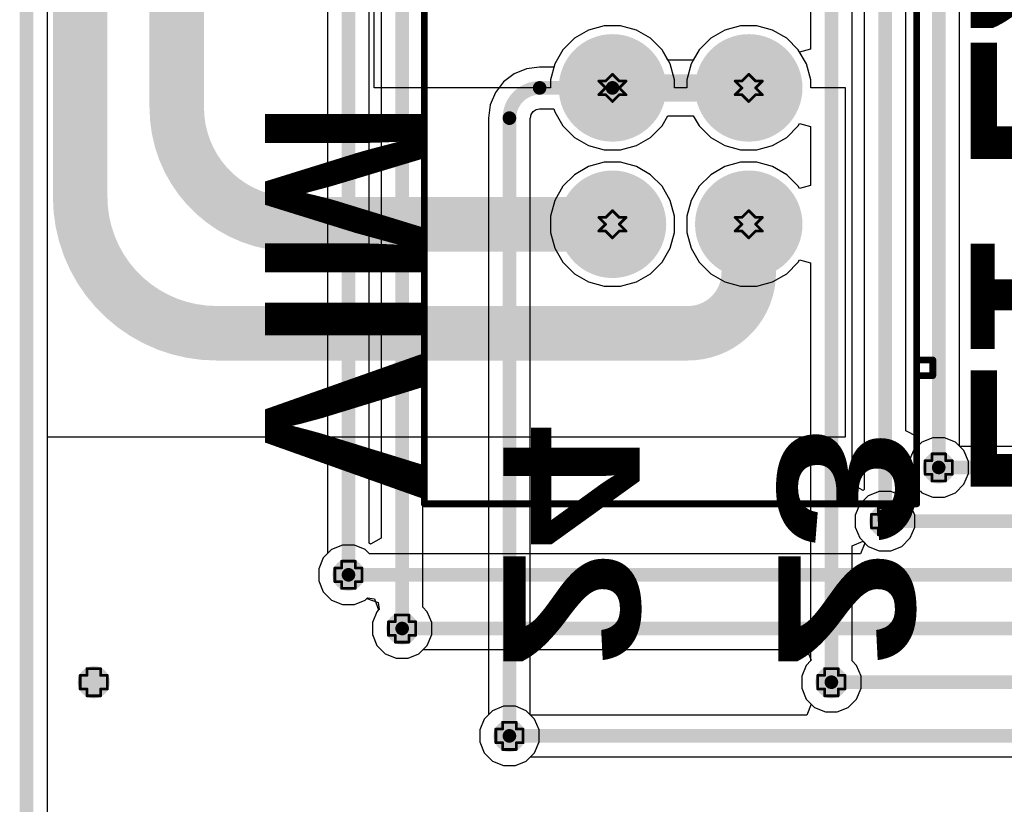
# Model space of a CAD drawing. Header units: inches. Extents: x -0.1 to 10.2, y 0 to 6.5.
# Tile 20 of 95: x -0.005 to 0.717, y 1.19 to 1.765. Entities that reach past the tile are written whole.
import ezdxf

# ---------------------------------------------------------------- set-up
doc = ezdxf.new("R2010")
doc.units = ezdxf.units.IN
doc.header["$MEASUREMENT"] = 0
for name, color, linetype in [('Board Outline', 216, 'Continuous'), ('Bottom Layer', 5, 'Continuous'), ('Bottom Overlay', 54, 'Continuous'), ('Bottom Solder', 6, 'Continuous'), ('Drill Drawing', 1, 'Continuous'), ('Multi-Layer', 9, 'Continuous'), ('Pad Holes', 156, 'Continuous'), ('Top Layer', 1, 'Continuous'), ('Top Solder', 216, 'Continuous'), ('Via Holes', 16, 'Continuous')]:
    doc.layers.add(name, color=color, linetype=linetype)
doc.styles.add('Arial Black_Bold', font='txt', dxfattribs={"height": 0.2})
doc.styles.add('Arial_Bold', font='txt', dxfattribs={"height": 0.2})

# ---------------------------------------------------------------- blocks, each defined once
blk = doc.blocks.new('X9555WV_2_12_6TV01_B_57')
at = {"layer": 'Bottom Layer'}
h = blk.add_hatch(color=5, dxfattribs=at)
edge = h.paths.add_edge_path()
edge.add_arc((0.45, 0.05), 0.03543, 0, 360)
h = blk.add_hatch(color=5, dxfattribs=at)
edge = h.paths.add_edge_path()
edge.add_arc((0.55, 0.05), 0.03543, 0, 360)
h = blk.add_hatch(color=5, dxfattribs=at)
edge = h.paths.add_edge_path()
edge.add_arc((0.45, -0.05), 0.03543, 0, 360)
h = blk.add_hatch(color=5, dxfattribs=at)
edge = h.paths.add_edge_path()
edge.add_arc((0.55, -0.05), 0.03543, 0, 360)
at = {"layer": 'Bottom Solder'}
h = blk.add_hatch(color=6, dxfattribs=at)
edge = h.paths.add_edge_path()
edge.add_arc((0.45, 0.05), 0.03943, 0, 360)
h = blk.add_hatch(color=6, dxfattribs=at)
edge = h.paths.add_edge_path()
edge.add_arc((0.55, 0.05), 0.03943, 0, 360)
h = blk.add_hatch(color=6, dxfattribs=at)
edge = h.paths.add_edge_path()
edge.add_arc((0.45, -0.05), 0.03943, 0, 360)
h = blk.add_hatch(color=6, dxfattribs=at)
edge = h.paths.add_edge_path()
edge.add_arc((0.55, -0.05), 0.03943, 0, 360)
at = {"layer": 'Multi-Layer'}
h = blk.add_hatch(color=9, dxfattribs=at)
edge = h.paths.add_edge_path()
edge.add_arc((0.45, 0.05), 0.03543, 0, 360)
h = blk.add_hatch(color=9, dxfattribs=at)
edge = h.paths.add_edge_path()
edge.add_arc((0.55, 0.05), 0.03543, 0, 360)
h = blk.add_hatch(color=9, dxfattribs=at)
edge = h.paths.add_edge_path()
edge.add_arc((0.45, -0.05), 0.03543, 0, 360)
h = blk.add_hatch(color=9, dxfattribs=at)
edge = h.paths.add_edge_path()
edge.add_arc((0.55, -0.05), 0.03543, 0, 360)
at = {"layer": 'Pad Holes'}
h = blk.add_hatch(color=7, dxfattribs=at)
edge = h.paths.add_edge_path()
edge.add_arc((0.45, 0.05), 0.02165, 0, 360)
h = blk.add_hatch(color=7, dxfattribs=at)
edge = h.paths.add_edge_path()
edge.add_arc((0.55, 0.05), 0.02165, 0, 360)
h = blk.add_hatch(color=7, dxfattribs=at)
edge = h.paths.add_edge_path()
edge.add_arc((0.45, -0.05), 0.02165, 0, 360)
h = blk.add_hatch(color=7, dxfattribs=at)
edge = h.paths.add_edge_path()
edge.add_arc((0.55, -0.05), 0.02165, 0, 360)
at = {"layer": 'Top Layer'}
h = blk.add_hatch(color=1, dxfattribs=at)
edge = h.paths.add_edge_path()
edge.add_arc((0.45, 0.05), 0.03543, 0, 360)
h = blk.add_hatch(color=1, dxfattribs=at)
edge = h.paths.add_edge_path()
edge.add_arc((0.55, 0.05), 0.03543, 0, 360)
h = blk.add_hatch(color=1, dxfattribs=at)
edge = h.paths.add_edge_path()
edge.add_arc((0.45, -0.05), 0.03543, 0, 360)
h = blk.add_hatch(color=1, dxfattribs=at)
edge = h.paths.add_edge_path()
edge.add_arc((0.55, -0.05), 0.03543, 0, 360)
at = {"layer": 'Top Solder'}
h = blk.add_hatch(color=216, dxfattribs=at)
edge = h.paths.add_edge_path()
edge.add_arc((0.45, 0.05), 0.03943, 0, 360)
h = blk.add_hatch(color=216, dxfattribs=at)
edge = h.paths.add_edge_path()
edge.add_arc((0.55, 0.05), 0.03943, 0, 360)
h = blk.add_hatch(color=216, dxfattribs=at)
edge = h.paths.add_edge_path()
edge.add_arc((0.45, -0.05), 0.03943, 0, 360)
h = blk.add_hatch(color=216, dxfattribs=at)
edge = h.paths.add_edge_path()
edge.add_arc((0.55, -0.05), 0.03943, 0, 360)
at = {"layer": 'Bottom Overlay', "const_width": 0.005}
for points in [[(0.6496, 0.17323), (0.6496, 0.18504)], [(0.66097, 0.18504), (0.6496, 0.18504)], [(0.66097, 0.17323), (0.66097, 0.18504)], [(0.755, 0.17323), (-0.755, 0.17323)], [(0.755, -0.188), (0.755, 0.17323)], [(0.755, -0.188), (-0.755, -0.188)]]:
    blk.add_lwpolyline(points, dxfattribs=at)
at = {"layer": 'Bottom Overlay', "const_width": 0.0025}
for points in [[(0.64835, 0.18504, 1), (0.65085, 0.18504, 1)], [(0.64835, 0.18504, 1), (0.65085, 0.18504, 1)], [(0.65972, 0.18504, 1), (0.66221, 0.18504, 1)], [(0.65972, 0.18504, 1), (0.66221, 0.18504, 1)], [(0.64835, 0.17323, 1), (0.65085, 0.17323, 1)], [(0.65972, 0.17323, 1), (0.66221, 0.17323, 1)], [(0.75375, 0.17323, 1), (0.75625, 0.17323, 1)], [(0.75375, 0.17323, 1), (0.75625, 0.17323, 1)], [(0.75375, -0.188, 1), (0.75625, -0.188, 1)], [(0.75375, -0.188, 1), (0.75625, -0.188, 1)]]:
    blk.add_lwpolyline(points, format="xyb", close=True, dxfattribs=at)

msp = doc.modelspace()

# ---------------------------------------------------------------- hatches: boundary and pattern name
at = {"layer": 'Bottom Layer'}
h = msp.add_hatch(color=5, dxfattribs=at)
edge = h.paths.add_edge_path()
edge.add_arc((0.66929, 1.43701), 0.01181, 0, 360)
h = msp.add_hatch(color=5, dxfattribs=at)
edge = h.paths.add_edge_path()
edge.add_arc((0.62992, 1.39764), 0.01181, 0, 360)
h = msp.add_hatch(color=5, dxfattribs=at)
edge = h.paths.add_edge_path()
edge.add_arc((0.23622, 1.35827), 0.01181, 0, 360)
h = msp.add_hatch(color=5, dxfattribs=at)
edge = h.paths.add_edge_path()
edge.add_arc((0.27559, 1.3189), 0.01181, 0, 360)
h = msp.add_hatch(color=5, dxfattribs=at)
edge = h.paths.add_edge_path()
edge.add_arc((0.04937, 1.27953), 0.01181, 0, 360)
h = msp.add_hatch(color=5, dxfattribs=at)
edge = h.paths.add_edge_path()
edge.add_arc((0.59055, 1.27953), 0.01181, 0, 360)
h = msp.add_hatch(color=5, dxfattribs=at)
edge = h.paths.add_edge_path()
edge.add_arc((0.35433, 1.24016), 0.01181, 0, 360)
at = {"layer": 'Top Layer'}
h = msp.add_hatch(color=1, dxfattribs=at)
edge = h.paths.add_edge_path()
edge.add_arc((0.66929, 1.43701), 0.01181, 0, 360)
h = msp.add_hatch(color=1, dxfattribs=at)
edge = h.paths.add_edge_path()
edge.add_arc((0.62992, 1.39764), 0.01181, 0, 360)
h = msp.add_hatch(color=1, dxfattribs=at)
edge = h.paths.add_edge_path()
edge.add_arc((0.23622, 1.35827), 0.01181, 0, 360)
h = msp.add_hatch(color=1, dxfattribs=at)
edge = h.paths.add_edge_path()
edge.add_arc((0.27559, 1.3189), 0.01181, 0, 360)
h = msp.add_hatch(color=1, dxfattribs=at)
edge = h.paths.add_edge_path()
edge.add_arc((0.04937, 1.27953), 0.01181, 0, 360)
h = msp.add_hatch(color=1, dxfattribs=at)
edge = h.paths.add_edge_path()
edge.add_arc((0.59055, 1.27953), 0.01181, 0, 360)
h = msp.add_hatch(color=1, dxfattribs=at)
edge = h.paths.add_edge_path()
edge.add_arc((0.35433, 1.24016), 0.01181, 0, 360)
at = {"layer": 'Via Holes'}
h = msp.add_hatch(color=7, dxfattribs=at)
edge = h.paths.add_edge_path()
edge.add_arc((0.66929, 1.43701), 0.00591, 0, 360)
h = msp.add_hatch(color=7, dxfattribs=at)
edge = h.paths.add_edge_path()
edge.add_arc((0.62992, 1.39764), 0.00591, 0, 360)
h = msp.add_hatch(color=7, dxfattribs=at)
edge = h.paths.add_edge_path()
edge.add_arc((0.23622, 1.35827), 0.00591, 0, 360)
h = msp.add_hatch(color=7, dxfattribs=at)
edge = h.paths.add_edge_path()
edge.add_arc((0.27559, 1.3189), 0.00591, 0, 360)
h = msp.add_hatch(color=7, dxfattribs=at)
edge = h.paths.add_edge_path()
edge.add_arc((0.04937, 1.27953), 0.00591, 0, 360)
h = msp.add_hatch(color=7, dxfattribs=at)
edge = h.paths.add_edge_path()
edge.add_arc((0.59055, 1.27953), 0.00591, 0, 360)
h = msp.add_hatch(color=7, dxfattribs=at)
edge = h.paths.add_edge_path()
edge.add_arc((0.35433, 1.24016), 0.00591, 0, 360)

# ---------------------------------------------------------------- linework, layer by layer
at = {"layer": 'Board Outline', "const_width": 0.01}
msp.add_lwpolyline([(0, 0), (0, 4.33071)], dxfattribs=at)
at = {"layer": 'Bottom Layer'}
for p, q in [((0.01529, 0.33465), (0.01529, 2.83)), ((0.654, 2.58583), (0.654, 1.46011)), ((0.68458, 1.45256), (0.68458, 2.58583)), ((0.61463, 2.38346), (0.61463, 1.42074)), ((0.64521, 1.46387), (0.64521, 2.38346)), ((0.22093, 2.19308), (0.22093, 1.37382)), ((0.25151, 1.38137), (0.25151, 2.19308)), ((0.2603, 1.99396), (0.2603, 1.38513)), ((0.29088, 1.33445), (0.29088, 1.99396)), ((0.60584, 1.4245), (0.60584, 1.79685)), ((0.57526, 1.78702), (0.57526, 1.74369)), ((0.41238, 1.75769), (0.40202, 1.75171)), ((0.42394, 1.76079), (0.41238, 1.75769)), ((0.4359, 1.76079), (0.42394, 1.76079)), ((0.44745, 1.75769), (0.4359, 1.76079)), ((0.45781, 1.75171), (0.44745, 1.75769)), ((0.51238, 1.75769), (0.50202, 1.75171)), ((0.52394, 1.76079), (0.51238, 1.75769)), ((0.5359, 1.76079), (0.52394, 1.76079)), ((0.54745, 1.75769), (0.5359, 1.76079)), ((0.55781, 1.75171), (0.54745, 1.75769)), ((0.40202, 1.75171), (0.39356, 1.74325)), ((0.46627, 1.74325), (0.45781, 1.75171)), ((0.50202, 1.75171), (0.49356, 1.74325)), ((0.56627, 1.74325), (0.55781, 1.75171)), ((0.39356, 1.74325), (0.38758, 1.73289)), ((0.47061, 1.73575), (0.46627, 1.74325)), ((0.49356, 1.74325), (0.48923, 1.73575)), ((0.56726, 1.74155), (0.56627, 1.74325)), ((0.57526, 1.74369), (0.56726, 1.74155)), ((0.48923, 1.73575), (0.47061, 1.73575)), ((0.36678, 1.7294), (0.35775, 1.72565)), ((0.37648, 1.73067), (0.36678, 1.7294)), ((0.37648, 1.73065), (0.37648, 1.73067)), ((0.38698, 1.73065), (0.37648, 1.73065)), ((0.38758, 1.73289), (0.38698, 1.73065)), ((0.34999, 1.7197), (0.34403, 1.71194)), ((0.35775, 1.72565), (0.34999, 1.7197)), ((0.34403, 1.71194), (0.34029, 1.7029)), ((0.34029, 1.7029), (0.33901, 1.6932)), ((0.37022, 1.6958), (0.37169, 1.698)), ((0.37169, 1.698), (0.37389, 1.69947)), ((0.37389, 1.69947), (0.37648, 1.69998)), ((0.37648, 1.69998), (0.37648, 1.70006)), ((0.37648, 1.70006), (0.38698, 1.70006)), ((0.38698, 1.70006), (0.38758, 1.69782)), ((0.38758, 1.69782), (0.39356, 1.68746)), ((0.33901, 1.6932), (0.33901, 1.6932)), ((0.33901, 1.6932), (0.33904, 1.69312)), ((0.33904, 1.69312), (0.33904, 1.25571)), ((0.36962, 1.69316), (0.3697, 1.6932)), ((0.36962, 1.25571), (0.36962, 1.69316)), ((0.3697, 1.6932), (0.37022, 1.6958)), ((0.46627, 1.68746), (0.47061, 1.69496)), ((0.47061, 1.69496), (0.48923, 1.69496)), ((0.48923, 1.69496), (0.49356, 1.68746)), ((0.39356, 1.68746), (0.40202, 1.679)), ((0.45781, 1.679), (0.46627, 1.68746)), ((0.49356, 1.68746), (0.50202, 1.679)), ((0.55781, 1.679), (0.56627, 1.68746)), ((0.56627, 1.68746), (0.56726, 1.68916)), ((0.56726, 1.68916), (0.57526, 1.68702)), ((0.57526, 1.68702), (0.57526, 1.64369)), ((0.40202, 1.679), (0.41238, 1.67302)), ((0.44745, 1.67302), (0.45781, 1.679)), ((0.50202, 1.679), (0.51238, 1.67302)), ((0.54745, 1.67302), (0.55781, 1.679)), ((0.41238, 1.67302), (0.42394, 1.66992)), ((0.42394, 1.66992), (0.4359, 1.66992)), ((0.4359, 1.66992), (0.44745, 1.67302)), ((0.51238, 1.67302), (0.52394, 1.66992)), ((0.52394, 1.66992), (0.5359, 1.66992)), ((0.5359, 1.66992), (0.54745, 1.67302)), ((0.41238, 1.65769), (0.40202, 1.65171)), ((0.42394, 1.66079), (0.41238, 1.65769)), ((0.4359, 1.66079), (0.42394, 1.66079)), ((0.44745, 1.65769), (0.4359, 1.66079)), ((0.45781, 1.65171), (0.44745, 1.65769)), ((0.51238, 1.65769), (0.50202, 1.65171)), ((0.52394, 1.66079), (0.51238, 1.65769)), ((0.5359, 1.66079), (0.52394, 1.66079)), ((0.54745, 1.65769), (0.5359, 1.66079)), ((0.55781, 1.65171), (0.54745, 1.65769)), ((0.40202, 1.65171), (0.39356, 1.64325)), ((0.46627, 1.64325), (0.45781, 1.65171)), ((0.50202, 1.65171), (0.49356, 1.64325)), ((0.56627, 1.64325), (0.55781, 1.65171)), ((0.39356, 1.64325), (0.38758, 1.63289)), ((0.47225, 1.63289), (0.46627, 1.64325)), ((0.49356, 1.64325), (0.48758, 1.63289)), ((0.56726, 1.64155), (0.56627, 1.64325)), ((0.57526, 1.64369), (0.56726, 1.64155)), ((0.38758, 1.63289), (0.38448, 1.62134)), ((0.47535, 1.62134), (0.47225, 1.63289)), ((0.48758, 1.63289), (0.48448, 1.62134)), ((0.38448, 1.62134), (0.38448, 1.60937)), ((0.47535, 1.60937), (0.47535, 1.62134)), ((0.48448, 1.62134), (0.48448, 1.60937)), ((0.38448, 1.60937), (0.38758, 1.59782)), ((0.47225, 1.59782), (0.47535, 1.60937)), ((0.48448, 1.60937), (0.48758, 1.59782)), ((0.38758, 1.59782), (0.39356, 1.58746)), ((0.46627, 1.58746), (0.47225, 1.59782)), ((0.48758, 1.59782), (0.49356, 1.58746)), ((0.39356, 1.58746), (0.40202, 1.579)), ((0.45781, 1.579), (0.46627, 1.58746)), ((0.49356, 1.58746), (0.50202, 1.579)), ((0.55781, 1.579), (0.56627, 1.58746)), ((0.56627, 1.58746), (0.56726, 1.58916)), ((0.56726, 1.58916), (0.57526, 1.58702)), ((0.57526, 1.58702), (0.57526, 1.29508)), ((0.40202, 1.579), (0.41238, 1.57302)), ((0.44745, 1.57302), (0.45781, 1.579)), ((0.50202, 1.579), (0.51238, 1.57302)), ((0.54745, 1.57302), (0.55781, 1.579)), ((0.41238, 1.57302), (0.42394, 1.56992)), ((0.42394, 1.56992), (0.4359, 1.56992)), ((0.4359, 1.56992), (0.44745, 1.57302)), ((0.51238, 1.57302), (0.52394, 1.56992)), ((0.52394, 1.56992), (0.5359, 1.56992)), ((0.5359, 1.56992), (0.54745, 1.57302)), ((0.65321, 1.45959), (0.64521, 1.46387)), ((0.654, 1.46011), (0.65321, 1.45959)), ((0.68778, 1.44936), (0.68458, 1.45256)), ((0.6911, 1.44135), (0.68778, 1.44936)), ((0.6911, 1.43267), (0.6911, 1.44135)), ((0.68778, 1.42465), (0.6911, 1.43267)), ((0.61384, 1.42022), (0.60584, 1.4245)), ((0.68165, 1.41852), (0.68778, 1.42465)), ((0.61463, 1.42074), (0.61384, 1.42022)), ((0.64687, 1.41153), (0.64752, 1.41667)), ((0.64752, 1.41667), (0.65569, 1.41976)), ((0.65569, 1.41976), (0.65694, 1.41852)), ((0.65694, 1.41852), (0.66495, 1.4152)), ((0.67363, 1.4152), (0.68165, 1.41852)), ((0.64841, 1.40999), (0.64687, 1.41153)), ((0.65173, 1.40198), (0.64841, 1.40999)), ((0.66495, 1.4152), (0.67363, 1.4152)), ((0.65173, 1.3933), (0.65173, 1.40198)), ((0.64841, 1.38528), (0.65173, 1.3933)), ((0.2523, 1.38085), (0.25151, 1.38137)), ((0.2603, 1.38513), (0.2523, 1.38085)), ((0.60584, 1.37955), (0.61384, 1.38287)), ((0.61384, 1.38287), (0.61757, 1.37915)), ((0.64228, 1.37915), (0.64841, 1.38528)), ((0.22093, 1.37382), (0.21773, 1.37062)), ((0.60584, 1.29508), (0.60584, 1.37955)), ((0.61757, 1.37915), (0.62558, 1.37583)), ((0.62558, 1.37583), (0.63426, 1.37583)), ((0.63426, 1.37583), (0.64228, 1.37915)), ((0.21773, 1.37062), (0.21441, 1.36261)), ((0.21441, 1.36261), (0.21441, 1.35393)), ((0.21441, 1.35393), (0.21773, 1.34591)), ((0.21773, 1.34591), (0.22387, 1.33978)), ((0.22387, 1.33978), (0.23188, 1.33646)), ((0.24056, 1.33646), (0.24857, 1.33978)), ((0.24857, 1.33978), (0.24982, 1.34102)), ((0.24982, 1.34102), (0.25799, 1.33793)), ((0.25799, 1.33793), (0.25864, 1.33279)), ((0.23188, 1.33646), (0.24056, 1.33646)), ((0.2571, 1.33125), (0.25378, 1.32324)), ((0.25864, 1.33279), (0.2571, 1.33125)), ((0.29408, 1.33125), (0.29088, 1.33445)), ((0.2974, 1.32324), (0.29408, 1.33125)), ((0.25378, 1.32324), (0.25378, 1.31456)), ((0.2974, 1.31456), (0.2974, 1.32324)), ((0.25378, 1.31456), (0.2571, 1.30654)), ((0.29408, 1.30654), (0.2974, 1.31456)), ((0.2571, 1.30654), (0.26324, 1.30041)), ((0.26324, 1.30041), (0.27125, 1.29709)), ((0.27993, 1.29709), (0.28795, 1.30041)), ((0.28795, 1.30041), (0.29408, 1.30654)), ((0.27125, 1.29709), (0.27993, 1.29709)), ((0.57526, 1.29508), (0.57206, 1.29188)), ((0.60904, 1.29188), (0.60584, 1.29508)), ((0.57206, 1.29188), (0.56874, 1.28387)), ((0.61236, 1.28387), (0.60904, 1.29188)), ((0.56874, 1.28387), (0.56874, 1.27519)), ((0.61236, 1.27519), (0.61236, 1.28387)), ((0.56874, 1.27519), (0.57206, 1.26717)), ((0.60904, 1.26717), (0.61236, 1.27519)), ((0.57206, 1.26717), (0.5782, 1.26104)), ((0.60291, 1.26104), (0.60904, 1.26717)), ((0.5782, 1.26104), (0.58621, 1.25772)), ((0.58621, 1.25772), (0.59489, 1.25772)), ((0.59489, 1.25772), (0.60291, 1.26104)), ((0.33584, 1.25251), (0.33252, 1.2445)), ((0.33904, 1.25571), (0.33584, 1.25251)), ((0.37282, 1.25251), (0.36962, 1.25571)), ((0.37614, 1.2445), (0.37282, 1.25251)), ((0.33252, 1.2445), (0.33252, 1.23582)), ((0.37614, 1.23582), (0.37614, 1.2445)), ((0.33252, 1.23582), (0.33584, 1.2278)), ((0.37282, 1.2278), (0.37614, 1.23582)), ((0.33584, 1.2278), (0.34198, 1.22167)), ((0.34198, 1.22167), (0.34999, 1.21835)), ((0.35867, 1.21835), (0.36669, 1.22167)), ((0.36669, 1.22167), (0.37282, 1.2278)), ((0.34999, 1.21835), (0.35867, 1.21835))]:
    msp.add_line(p, q, dxfattribs=at)
for points, const_width in [([(0.66929, 1.43701), (0.66929, 2.58583)], 0.01), ([(0.62992, 1.39764), (0.62992, 2.38346)], 0.01), ([(0.23622, 1.35827), (0.23622, 2.19308)], 0.01), ([(0.27559, 1.3189), (0.27559, 1.99396)], 0.01), ([(0.59055, 1.27953), (0.59055, 1.79685)], 0.01), ([(0.37648, 1.71535), (0.42992, 1.71535)], 0.01), ([(0.42992, 1.71535), (0.52992, 1.71535)], 0.02), ([(0.35433, 1.6932), (0.35433, 1.69316)], 0.01), ([(0.35433, 1.24016), (0.35433, 1.69316)], 0.01)]:
    msp.add_lwpolyline(points, dxfattribs=dict(at, const_width=const_width))
at = {"layer": 'Bottom Layer', "const_width": 0.01}
msp.add_lwpolyline([(0.35433, 1.6932, -0.414214), (0.37648, 1.71535)], format="xyb", dxfattribs=at)
at = {"layer": 'Bottom Layer'}
for points, const_width in [([(0.37398, 1.71535, 1), (0.37898, 1.71535, 1)], 0.005), ([(0.37398, 1.71535, 1), (0.37898, 1.71535, 1)], 0.005), ([(0.42492, 1.71535, 1), (0.43492, 1.71535, 1)], 0.01), ([(0.42742, 1.71535, 1), (0.43242, 1.71535, 1)], 0.005), ([(0.52492, 1.71535, 1), (0.53492, 1.71535, 1)], 0.01), ([(0.35183, 1.6932, 1), (0.35683, 1.6932, 1)], 0.005), ([(0.35183, 1.6932, 1), (0.35683, 1.6932, 1)], 0.005), ([(0.35183, 1.69316, 1), (0.35683, 1.69316, 1)], 0.005), ([(0.35183, 1.69316, 1), (0.35683, 1.69316, 1)], 0.005), ([(0.66679, 1.43701, 1), (0.67179, 1.43701, 1)], 0.005), ([(0.62742, 1.39764, 1), (0.63242, 1.39764, 1)], 0.005), ([(0.23372, 1.35827, 1), (0.23872, 1.35827, 1)], 0.005), ([(0.27309, 1.3189, 1), (0.27809, 1.3189, 1)], 0.005), ([(0.58805, 1.27953, 1), (0.59305, 1.27953, 1)], 0.005), ([(0.35183, 1.24016, 1), (0.35683, 1.24016, 1)], 0.005)]:
    msp.add_lwpolyline(points, format="xyb", close=True, dxfattribs=dict(at, const_width=const_width))
at = {"layer": 'Drill Drawing', "const_width": 0.002}
for points in [[(0.41992, 1.72035), (0.42492, 1.71535)], [(0.41992, 1.72035), (0.42492, 1.72035)], [(0.42492, 1.72035), (0.42992, 1.72535)], [(0.42992, 1.72535), (0.43492, 1.72035)], [(0.43492, 1.72035), (0.43992, 1.72035)], [(0.43492, 1.71535), (0.43992, 1.72035)], [(0.51992, 1.72035), (0.52492, 1.71535)], [(0.51992, 1.72035), (0.52492, 1.72035)], [(0.52492, 1.72035), (0.52992, 1.72535)], [(0.52992, 1.72535), (0.53492, 1.72035)], [(0.53492, 1.72035), (0.53992, 1.72035)], [(0.53492, 1.71535), (0.53992, 1.72035)], [(0.41992, 1.71035), (0.42492, 1.71535)], [(0.43492, 1.71535), (0.43992, 1.71035)], [(0.51992, 1.71035), (0.52492, 1.71535)], [(0.53492, 1.71535), (0.53992, 1.71035)], [(0.41992, 1.71035), (0.42492, 1.71035)], [(0.42492, 1.71035), (0.42992, 1.70535)], [(0.42992, 1.70535), (0.43492, 1.71035)], [(0.43492, 1.71035), (0.43992, 1.71035)], [(0.51992, 1.71035), (0.52492, 1.71035)], [(0.52492, 1.71035), (0.52992, 1.70535)], [(0.52992, 1.70535), (0.53492, 1.71035)], [(0.53492, 1.71035), (0.53992, 1.71035)], [(0.42492, 1.62035), (0.42992, 1.62535)], [(0.42992, 1.62535), (0.43492, 1.62035)], [(0.52492, 1.62035), (0.52992, 1.62535)], [(0.52992, 1.62535), (0.53492, 1.62035)], [(0.41992, 1.62035), (0.42492, 1.61535)], [(0.41992, 1.62035), (0.42492, 1.62035)], [(0.43492, 1.62035), (0.43992, 1.62035)], [(0.43492, 1.61535), (0.43992, 1.62035)], [(0.51992, 1.62035), (0.52492, 1.61535)], [(0.51992, 1.62035), (0.52492, 1.62035)], [(0.53492, 1.62035), (0.53992, 1.62035)], [(0.53492, 1.61535), (0.53992, 1.62035)], [(0.41992, 1.61035), (0.42492, 1.61535)], [(0.41992, 1.61035), (0.42492, 1.61035)], [(0.42492, 1.61035), (0.42992, 1.60535)], [(0.42992, 1.60535), (0.43492, 1.61035)], [(0.43492, 1.61535), (0.43992, 1.61035)], [(0.43492, 1.61035), (0.43992, 1.61035)], [(0.51992, 1.61035), (0.52492, 1.61535)], [(0.51992, 1.61035), (0.52492, 1.61035)], [(0.52492, 1.61035), (0.52992, 1.60535)], [(0.52992, 1.60535), (0.53492, 1.61035)], [(0.53492, 1.61535), (0.53992, 1.61035)], [(0.53492, 1.61035), (0.53992, 1.61035)], [(0.66429, 1.44201), (0.66429, 1.44701)], [(0.66429, 1.44701), (0.67429, 1.44701)], [(0.67429, 1.44201), (0.67429, 1.44701)], [(0.65929, 1.43201), (0.65929, 1.44201)], [(0.65929, 1.44201), (0.66429, 1.44201)], [(0.67429, 1.44201), (0.67929, 1.44201)], [(0.67929, 1.43201), (0.67929, 1.44201)], [(0.65929, 1.43201), (0.66429, 1.43201)], [(0.66429, 1.42701), (0.66429, 1.43201)], [(0.67429, 1.43201), (0.67929, 1.43201)], [(0.67429, 1.42701), (0.67429, 1.43201)], [(0.66429, 1.42701), (0.67429, 1.42701)], [(0.61992, 1.39264), (0.61992, 1.40264)], [(0.61992, 1.40264), (0.62492, 1.40264)], [(0.62492, 1.40264), (0.62492, 1.40764)], [(0.62492, 1.40764), (0.63492, 1.40764)], [(0.63492, 1.40264), (0.63492, 1.40764)], [(0.63492, 1.40264), (0.63992, 1.40264)], [(0.63992, 1.39264), (0.63992, 1.40264)], [(0.61992, 1.39264), (0.62492, 1.39264)], [(0.62492, 1.38764), (0.62492, 1.39264)], [(0.62492, 1.38764), (0.63492, 1.38764)], [(0.63492, 1.39264), (0.63992, 1.39264)], [(0.63492, 1.38764), (0.63492, 1.39264)], [(0.23122, 1.36327), (0.23122, 1.36827)], [(0.23122, 1.36827), (0.24122, 1.36827)], [(0.24122, 1.36327), (0.24122, 1.36827)], [(0.22622, 1.35327), (0.22622, 1.36327)], [(0.22622, 1.36327), (0.23122, 1.36327)], [(0.24122, 1.36327), (0.24622, 1.36327)], [(0.24622, 1.35327), (0.24622, 1.36327)], [(0.22622, 1.35327), (0.23122, 1.35327)], [(0.23122, 1.34827), (0.23122, 1.35327)], [(0.24122, 1.35327), (0.24622, 1.35327)], [(0.24122, 1.34827), (0.24122, 1.35327)], [(0.23122, 1.34827), (0.24122, 1.34827)], [(0.27059, 1.3239), (0.27059, 1.3289)], [(0.27059, 1.3289), (0.28059, 1.3289)], [(0.28059, 1.3239), (0.28059, 1.3289)], [(0.26559, 1.3139), (0.26559, 1.3239)], [(0.26559, 1.3239), (0.27059, 1.3239)], [(0.28059, 1.3239), (0.28559, 1.3239)], [(0.28559, 1.3139), (0.28559, 1.3239)], [(0.26559, 1.3139), (0.27059, 1.3139)], [(0.27059, 1.3089), (0.27059, 1.3139)], [(0.28059, 1.3139), (0.28559, 1.3139)], [(0.28059, 1.3089), (0.28059, 1.3139)], [(0.27059, 1.3089), (0.28059, 1.3089)], [(0.04437, 1.28453), (0.04437, 1.28953)], [(0.04437, 1.28953), (0.05437, 1.28953)], [(0.05437, 1.28453), (0.05437, 1.28953)], [(0.58555, 1.28453), (0.58555, 1.28953)], [(0.58555, 1.28953), (0.59555, 1.28953)], [(0.59555, 1.28453), (0.59555, 1.28953)], [(0.03937, 1.27453), (0.03937, 1.28453)], [(0.03937, 1.28453), (0.04437, 1.28453)], [(0.05437, 1.28453), (0.05937, 1.28453)], [(0.05937, 1.27453), (0.05937, 1.28453)], [(0.58055, 1.27453), (0.58055, 1.28453)], [(0.58055, 1.28453), (0.58555, 1.28453)], [(0.59555, 1.28453), (0.60055, 1.28453)], [(0.60055, 1.27453), (0.60055, 1.28453)], [(0.03937, 1.27453), (0.04437, 1.27453)], [(0.04437, 1.26953), (0.04437, 1.27453)], [(0.05437, 1.27453), (0.05937, 1.27453)], [(0.05437, 1.26953), (0.05437, 1.27453)], [(0.58055, 1.27453), (0.58555, 1.27453)], [(0.58555, 1.26953), (0.58555, 1.27453)], [(0.59555, 1.27453), (0.60055, 1.27453)], [(0.59555, 1.26953), (0.59555, 1.27453)], [(0.04437, 1.26953), (0.05437, 1.26953)], [(0.58555, 1.26953), (0.59555, 1.26953)], [(0.34933, 1.24516), (0.34933, 1.25016)], [(0.34933, 1.25016), (0.35933, 1.25016)], [(0.35933, 1.24516), (0.35933, 1.25016)], [(0.34433, 1.23516), (0.34433, 1.24516)], [(0.34433, 1.24516), (0.34933, 1.24516)], [(0.35933, 1.24516), (0.36433, 1.24516)], [(0.36433, 1.23516), (0.36433, 1.24516)], [(0.34433, 1.23516), (0.34933, 1.23516)], [(0.34933, 1.23016), (0.34933, 1.23516)], [(0.35933, 1.23516), (0.36433, 1.23516)], [(0.35933, 1.23016), (0.35933, 1.23516)], [(0.34933, 1.23016), (0.35933, 1.23016)]]:
    msp.add_lwpolyline(points, dxfattribs=at)
at = {"layer": 'Drill Drawing', "const_width": 0.001}
for points in [[(0.41942, 1.72035, 1), (0.42042, 1.72035, 1)], [(0.41942, 1.72035, 1), (0.42042, 1.72035, 1)], [(0.42442, 1.72035, 1), (0.42542, 1.72035, 1)], [(0.42442, 1.72035, 1), (0.42542, 1.72035, 1)], [(0.42942, 1.72535, 1), (0.43042, 1.72535, 1)], [(0.42942, 1.72535, 1), (0.43042, 1.72535, 1)], [(0.43442, 1.72035, 1), (0.43542, 1.72035, 1)], [(0.43442, 1.72035, 1), (0.43542, 1.72035, 1)], [(0.43942, 1.72035, 1), (0.44042, 1.72035, 1)], [(0.43942, 1.72035, 1), (0.44042, 1.72035, 1)], [(0.51942, 1.72035, 1), (0.52042, 1.72035, 1)], [(0.51942, 1.72035, 1), (0.52042, 1.72035, 1)], [(0.52442, 1.72035, 1), (0.52542, 1.72035, 1)], [(0.52442, 1.72035, 1), (0.52542, 1.72035, 1)], [(0.52942, 1.72535, 1), (0.53042, 1.72535, 1)], [(0.52942, 1.72535, 1), (0.53042, 1.72535, 1)], [(0.53442, 1.72035, 1), (0.53542, 1.72035, 1)], [(0.53442, 1.72035, 1), (0.53542, 1.72035, 1)], [(0.53942, 1.72035, 1), (0.54042, 1.72035, 1)], [(0.53942, 1.72035, 1), (0.54042, 1.72035, 1)], [(0.42442, 1.71535, 1), (0.42542, 1.71535, 1)], [(0.42442, 1.71535, 1), (0.42542, 1.71535, 1)], [(0.43442, 1.71535, 1), (0.43542, 1.71535, 1)], [(0.43442, 1.71535, 1), (0.43542, 1.71535, 1)], [(0.52442, 1.71535, 1), (0.52542, 1.71535, 1)], [(0.52442, 1.71535, 1), (0.52542, 1.71535, 1)], [(0.53442, 1.71535, 1), (0.53542, 1.71535, 1)], [(0.53442, 1.71535, 1), (0.53542, 1.71535, 1)], [(0.41942, 1.71035, 1), (0.42042, 1.71035, 1)], [(0.41942, 1.71035, 1), (0.42042, 1.71035, 1)], [(0.42442, 1.71035, 1), (0.42542, 1.71035, 1)], [(0.42442, 1.71035, 1), (0.42542, 1.71035, 1)], [(0.42942, 1.70535, 1), (0.43042, 1.70535, 1)], [(0.42942, 1.70535, 1), (0.43042, 1.70535, 1)], [(0.43442, 1.71035, 1), (0.43542, 1.71035, 1)], [(0.43442, 1.71035, 1), (0.43542, 1.71035, 1)], [(0.43942, 1.71035, 1), (0.44042, 1.71035, 1)], [(0.43942, 1.71035, 1), (0.44042, 1.71035, 1)], [(0.51942, 1.71035, 1), (0.52042, 1.71035, 1)], [(0.51942, 1.71035, 1), (0.52042, 1.71035, 1)], [(0.52442, 1.71035, 1), (0.52542, 1.71035, 1)], [(0.52442, 1.71035, 1), (0.52542, 1.71035, 1)], [(0.52942, 1.70535, 1), (0.53042, 1.70535, 1)], [(0.52942, 1.70535, 1), (0.53042, 1.70535, 1)], [(0.53442, 1.71035, 1), (0.53542, 1.71035, 1)], [(0.53442, 1.71035, 1), (0.53542, 1.71035, 1)], [(0.53942, 1.71035, 1), (0.54042, 1.71035, 1)], [(0.53942, 1.71035, 1), (0.54042, 1.71035, 1)], [(0.42942, 1.62535, 1), (0.43042, 1.62535, 1)], [(0.42942, 1.62535, 1), (0.43042, 1.62535, 1)], [(0.52942, 1.62535, 1), (0.53042, 1.62535, 1)], [(0.52942, 1.62535, 1), (0.53042, 1.62535, 1)], [(0.41942, 1.62035, 1), (0.42042, 1.62035, 1)], [(0.41942, 1.62035, 1), (0.42042, 1.62035, 1)], [(0.42442, 1.62035, 1), (0.42542, 1.62035, 1)], [(0.42442, 1.62035, 1), (0.42542, 1.62035, 1)], [(0.43442, 1.62035, 1), (0.43542, 1.62035, 1)], [(0.43442, 1.62035, 1), (0.43542, 1.62035, 1)], [(0.43942, 1.62035, 1), (0.44042, 1.62035, 1)], [(0.43942, 1.62035, 1), (0.44042, 1.62035, 1)], [(0.51942, 1.62035, 1), (0.52042, 1.62035, 1)], [(0.51942, 1.62035, 1), (0.52042, 1.62035, 1)], [(0.52442, 1.62035, 1), (0.52542, 1.62035, 1)], [(0.52442, 1.62035, 1), (0.52542, 1.62035, 1)], [(0.53442, 1.62035, 1), (0.53542, 1.62035, 1)], [(0.53442, 1.62035, 1), (0.53542, 1.62035, 1)], [(0.53942, 1.62035, 1), (0.54042, 1.62035, 1)], [(0.53942, 1.62035, 1), (0.54042, 1.62035, 1)], [(0.41942, 1.61035, 1), (0.42042, 1.61035, 1)], [(0.41942, 1.61035, 1), (0.42042, 1.61035, 1)], [(0.42442, 1.61535, 1), (0.42542, 1.61535, 1)], [(0.42442, 1.61535, 1), (0.42542, 1.61535, 1)], [(0.42442, 1.61035, 1), (0.42542, 1.61035, 1)], [(0.42442, 1.61035, 1), (0.42542, 1.61035, 1)], [(0.43442, 1.61535, 1), (0.43542, 1.61535, 1)], [(0.43442, 1.61535, 1), (0.43542, 1.61535, 1)], [(0.43442, 1.61035, 1), (0.43542, 1.61035, 1)], [(0.43442, 1.61035, 1), (0.43542, 1.61035, 1)], [(0.43942, 1.61035, 1), (0.44042, 1.61035, 1)], [(0.43942, 1.61035, 1), (0.44042, 1.61035, 1)], [(0.51942, 1.61035, 1), (0.52042, 1.61035, 1)], [(0.51942, 1.61035, 1), (0.52042, 1.61035, 1)], [(0.52442, 1.61535, 1), (0.52542, 1.61535, 1)], [(0.52442, 1.61535, 1), (0.52542, 1.61535, 1)], [(0.52442, 1.61035, 1), (0.52542, 1.61035, 1)], [(0.52442, 1.61035, 1), (0.52542, 1.61035, 1)], [(0.53442, 1.61535, 1), (0.53542, 1.61535, 1)], [(0.53442, 1.61535, 1), (0.53542, 1.61535, 1)], [(0.53442, 1.61035, 1), (0.53542, 1.61035, 1)], [(0.53442, 1.61035, 1), (0.53542, 1.61035, 1)], [(0.53942, 1.61035, 1), (0.54042, 1.61035, 1)], [(0.53942, 1.61035, 1), (0.54042, 1.61035, 1)], [(0.42942, 1.60535, 1), (0.43042, 1.60535, 1)], [(0.42942, 1.60535, 1), (0.43042, 1.60535, 1)], [(0.52942, 1.60535, 1), (0.53042, 1.60535, 1)], [(0.52942, 1.60535, 1), (0.53042, 1.60535, 1)], [(0.66379, 1.44701, 1), (0.66479, 1.44701, 1)], [(0.66379, 1.44701, 1), (0.66479, 1.44701, 1)], [(0.67379, 1.44701, 1), (0.67479, 1.44701, 1)], [(0.67379, 1.44701, 1), (0.67479, 1.44701, 1)], [(0.65879, 1.44201, 1), (0.65979, 1.44201, 1)], [(0.65879, 1.44201, 1), (0.65979, 1.44201, 1)], [(0.66379, 1.44201, 1), (0.66479, 1.44201, 1)], [(0.66379, 1.44201, 1), (0.66479, 1.44201, 1)], [(0.67379, 1.44201, 1), (0.67479, 1.44201, 1)], [(0.67379, 1.44201, 1), (0.67479, 1.44201, 1)], [(0.67879, 1.44201, 1), (0.67979, 1.44201, 1)], [(0.67879, 1.44201, 1), (0.67979, 1.44201, 1)], [(0.65879, 1.43201, 1), (0.65979, 1.43201, 1)], [(0.65879, 1.43201, 1), (0.65979, 1.43201, 1)], [(0.66379, 1.43201, 1), (0.66479, 1.43201, 1)], [(0.66379, 1.43201, 1), (0.66479, 1.43201, 1)], [(0.67379, 1.43201, 1), (0.67479, 1.43201, 1)], [(0.67379, 1.43201, 1), (0.67479, 1.43201, 1)], [(0.67879, 1.43201, 1), (0.67979, 1.43201, 1)], [(0.67879, 1.43201, 1), (0.67979, 1.43201, 1)], [(0.66379, 1.42701, 1), (0.66479, 1.42701, 1)], [(0.66379, 1.42701, 1), (0.66479, 1.42701, 1)], [(0.67379, 1.42701, 1), (0.67479, 1.42701, 1)], [(0.67379, 1.42701, 1), (0.67479, 1.42701, 1)], [(0.61942, 1.40264, 1), (0.62042, 1.40264, 1)], [(0.61942, 1.40264, 1), (0.62042, 1.40264, 1)], [(0.62442, 1.40764, 1), (0.62542, 1.40764, 1)], [(0.62442, 1.40764, 1), (0.62542, 1.40764, 1)], [(0.62442, 1.40264, 1), (0.62542, 1.40264, 1)], [(0.62442, 1.40264, 1), (0.62542, 1.40264, 1)], [(0.63442, 1.40764, 1), (0.63542, 1.40764, 1)], [(0.63442, 1.40764, 1), (0.63542, 1.40764, 1)], [(0.63442, 1.40264, 1), (0.63542, 1.40264, 1)], [(0.63442, 1.40264, 1), (0.63542, 1.40264, 1)], [(0.63942, 1.40264, 1), (0.64042, 1.40264, 1)], [(0.63942, 1.40264, 1), (0.64042, 1.40264, 1)], [(0.61942, 1.39264, 1), (0.62042, 1.39264, 1)], [(0.61942, 1.39264, 1), (0.62042, 1.39264, 1)], [(0.62442, 1.39264, 1), (0.62542, 1.39264, 1)], [(0.62442, 1.39264, 1), (0.62542, 1.39264, 1)], [(0.62442, 1.38764, 1), (0.62542, 1.38764, 1)], [(0.62442, 1.38764, 1), (0.62542, 1.38764, 1)], [(0.63442, 1.39264, 1), (0.63542, 1.39264, 1)], [(0.63442, 1.39264, 1), (0.63542, 1.39264, 1)], [(0.63442, 1.38764, 1), (0.63542, 1.38764, 1)], [(0.63442, 1.38764, 1), (0.63542, 1.38764, 1)], [(0.63942, 1.39264, 1), (0.64042, 1.39264, 1)], [(0.63942, 1.39264, 1), (0.64042, 1.39264, 1)], [(0.23072, 1.36827, 1), (0.23172, 1.36827, 1)], [(0.23072, 1.36827, 1), (0.23172, 1.36827, 1)], [(0.24072, 1.36827, 1), (0.24172, 1.36827, 1)], [(0.24072, 1.36827, 1), (0.24172, 1.36827, 1)], [(0.22572, 1.36327, 1), (0.22672, 1.36327, 1)], [(0.22572, 1.36327, 1), (0.22672, 1.36327, 1)], [(0.23072, 1.36327, 1), (0.23172, 1.36327, 1)], [(0.23072, 1.36327, 1), (0.23172, 1.36327, 1)], [(0.24072, 1.36327, 1), (0.24172, 1.36327, 1)], [(0.24072, 1.36327, 1), (0.24172, 1.36327, 1)], [(0.24572, 1.36327, 1), (0.24672, 1.36327, 1)], [(0.24572, 1.36327, 1), (0.24672, 1.36327, 1)], [(0.22572, 1.35327, 1), (0.22672, 1.35327, 1)], [(0.22572, 1.35327, 1), (0.22672, 1.35327, 1)], [(0.23072, 1.35327, 1), (0.23172, 1.35327, 1)], [(0.23072, 1.35327, 1), (0.23172, 1.35327, 1)], [(0.24072, 1.35327, 1), (0.24172, 1.35327, 1)], [(0.24072, 1.35327, 1), (0.24172, 1.35327, 1)], [(0.24572, 1.35327, 1), (0.24672, 1.35327, 1)], [(0.24572, 1.35327, 1), (0.24672, 1.35327, 1)], [(0.23072, 1.34827, 1), (0.23172, 1.34827, 1)], [(0.23072, 1.34827, 1), (0.23172, 1.34827, 1)], [(0.24072, 1.34827, 1), (0.24172, 1.34827, 1)], [(0.24072, 1.34827, 1), (0.24172, 1.34827, 1)], [(0.27009, 1.3289, 1), (0.27109, 1.3289, 1)], [(0.27009, 1.3289, 1), (0.27109, 1.3289, 1)], [(0.28009, 1.3289, 1), (0.28109, 1.3289, 1)], [(0.28009, 1.3289, 1), (0.28109, 1.3289, 1)], [(0.26509, 1.3239, 1), (0.26609, 1.3239, 1)], [(0.26509, 1.3239, 1), (0.26609, 1.3239, 1)], [(0.27009, 1.3239, 1), (0.27109, 1.3239, 1)], [(0.27009, 1.3239, 1), (0.27109, 1.3239, 1)], [(0.28009, 1.3239, 1), (0.28109, 1.3239, 1)], [(0.28009, 1.3239, 1), (0.28109, 1.3239, 1)], [(0.28509, 1.3239, 1), (0.28609, 1.3239, 1)], [(0.28509, 1.3239, 1), (0.28609, 1.3239, 1)], [(0.26509, 1.3139, 1), (0.26609, 1.3139, 1)], [(0.26509, 1.3139, 1), (0.26609, 1.3139, 1)], [(0.27009, 1.3139, 1), (0.27109, 1.3139, 1)], [(0.27009, 1.3139, 1), (0.27109, 1.3139, 1)], [(0.28009, 1.3139, 1), (0.28109, 1.3139, 1)], [(0.28009, 1.3139, 1), (0.28109, 1.3139, 1)], [(0.28509, 1.3139, 1), (0.28609, 1.3139, 1)], [(0.28509, 1.3139, 1), (0.28609, 1.3139, 1)], [(0.27009, 1.3089, 1), (0.27109, 1.3089, 1)], [(0.27009, 1.3089, 1), (0.27109, 1.3089, 1)], [(0.28009, 1.3089, 1), (0.28109, 1.3089, 1)], [(0.28009, 1.3089, 1), (0.28109, 1.3089, 1)], [(0.04387, 1.28953, 1), (0.04487, 1.28953, 1)], [(0.04387, 1.28953, 1), (0.04487, 1.28953, 1)], [(0.05387, 1.28953, 1), (0.05487, 1.28953, 1)], [(0.05387, 1.28953, 1), (0.05487, 1.28953, 1)], [(0.58505, 1.28953, 1), (0.58605, 1.28953, 1)], [(0.58505, 1.28953, 1), (0.58605, 1.28953, 1)], [(0.59505, 1.28953, 1), (0.59605, 1.28953, 1)], [(0.59505, 1.28953, 1), (0.59605, 1.28953, 1)], [(0.03887, 1.28453, 1), (0.03987, 1.28453, 1)], [(0.03887, 1.28453, 1), (0.03987, 1.28453, 1)], [(0.04387, 1.28453, 1), (0.04487, 1.28453, 1)], [(0.04387, 1.28453, 1), (0.04487, 1.28453, 1)], [(0.05387, 1.28453, 1), (0.05487, 1.28453, 1)], [(0.05387, 1.28453, 1), (0.05487, 1.28453, 1)], [(0.05887, 1.28453, 1), (0.05987, 1.28453, 1)], [(0.05887, 1.28453, 1), (0.05987, 1.28453, 1)], [(0.58005, 1.28453, 1), (0.58105, 1.28453, 1)], [(0.58005, 1.28453, 1), (0.58105, 1.28453, 1)], [(0.58505, 1.28453, 1), (0.58605, 1.28453, 1)], [(0.58505, 1.28453, 1), (0.58605, 1.28453, 1)], [(0.59505, 1.28453, 1), (0.59605, 1.28453, 1)], [(0.59505, 1.28453, 1), (0.59605, 1.28453, 1)], [(0.60005, 1.28453, 1), (0.60105, 1.28453, 1)], [(0.60005, 1.28453, 1), (0.60105, 1.28453, 1)], [(0.03887, 1.27453, 1), (0.03987, 1.27453, 1)], [(0.03887, 1.27453, 1), (0.03987, 1.27453, 1)], [(0.04387, 1.27453, 1), (0.04487, 1.27453, 1)], [(0.04387, 1.27453, 1), (0.04487, 1.27453, 1)], [(0.05387, 1.27453, 1), (0.05487, 1.27453, 1)], [(0.05387, 1.27453, 1), (0.05487, 1.27453, 1)], [(0.05887, 1.27453, 1), (0.05987, 1.27453, 1)], [(0.05887, 1.27453, 1), (0.05987, 1.27453, 1)], [(0.58005, 1.27453, 1), (0.58105, 1.27453, 1)], [(0.58005, 1.27453, 1), (0.58105, 1.27453, 1)], [(0.58505, 1.27453, 1), (0.58605, 1.27453, 1)], [(0.58505, 1.27453, 1), (0.58605, 1.27453, 1)], [(0.59505, 1.27453, 1), (0.59605, 1.27453, 1)], [(0.59505, 1.27453, 1), (0.59605, 1.27453, 1)], [(0.60005, 1.27453, 1), (0.60105, 1.27453, 1)], [(0.60005, 1.27453, 1), (0.60105, 1.27453, 1)], [(0.04387, 1.26953, 1), (0.04487, 1.26953, 1)], [(0.04387, 1.26953, 1), (0.04487, 1.26953, 1)], [(0.05387, 1.26953, 1), (0.05487, 1.26953, 1)], [(0.05387, 1.26953, 1), (0.05487, 1.26953, 1)], [(0.58505, 1.26953, 1), (0.58605, 1.26953, 1)], [(0.58505, 1.26953, 1), (0.58605, 1.26953, 1)], [(0.59505, 1.26953, 1), (0.59605, 1.26953, 1)], [(0.59505, 1.26953, 1), (0.59605, 1.26953, 1)], [(0.34883, 1.25016, 1), (0.34983, 1.25016, 1)], [(0.34883, 1.25016, 1), (0.34983, 1.25016, 1)], [(0.35883, 1.25016, 1), (0.35983, 1.25016, 1)], [(0.35883, 1.25016, 1), (0.35983, 1.25016, 1)], [(0.34383, 1.24516, 1), (0.34483, 1.24516, 1)], [(0.34383, 1.24516, 1), (0.34483, 1.24516, 1)], [(0.34883, 1.24516, 1), (0.34983, 1.24516, 1)], [(0.34883, 1.24516, 1), (0.34983, 1.24516, 1)], [(0.35883, 1.24516, 1), (0.35983, 1.24516, 1)], [(0.35883, 1.24516, 1), (0.35983, 1.24516, 1)], [(0.36383, 1.24516, 1), (0.36483, 1.24516, 1)], [(0.36383, 1.24516, 1), (0.36483, 1.24516, 1)], [(0.34383, 1.23516, 1), (0.34483, 1.23516, 1)], [(0.34383, 1.23516, 1), (0.34483, 1.23516, 1)], [(0.34883, 1.23516, 1), (0.34983, 1.23516, 1)], [(0.34883, 1.23516, 1), (0.34983, 1.23516, 1)], [(0.35883, 1.23516, 1), (0.35983, 1.23516, 1)], [(0.35883, 1.23516, 1), (0.35983, 1.23516, 1)], [(0.36383, 1.23516, 1), (0.36483, 1.23516, 1)], [(0.36383, 1.23516, 1), (0.36483, 1.23516, 1)], [(0.34883, 1.23016, 1), (0.34983, 1.23016, 1)], [(0.34883, 1.23016, 1), (0.34983, 1.23016, 1)], [(0.35883, 1.23016, 1), (0.35983, 1.23016, 1)], [(0.35883, 1.23016, 1), (0.35983, 1.23016, 1)]]:
    msp.add_lwpolyline(points, format="xyb", close=True, dxfattribs=at)
at = {"layer": 'Top Layer'}
for p, q in [((0.255, 1.71535), (0.255, 2.83)), ((0.41238, 1.75769), (0.40202, 1.75171)), ((0.42394, 1.76079), (0.41238, 1.75769)), ((0.4359, 1.76079), (0.42394, 1.76079)), ((0.44745, 1.75769), (0.4359, 1.76079)), ((0.45781, 1.75171), (0.44745, 1.75769)), ((0.51238, 1.75769), (0.50202, 1.75171)), ((0.52394, 1.76079), (0.51238, 1.75769)), ((0.5359, 1.76079), (0.52394, 1.76079)), ((0.54745, 1.75769), (0.5359, 1.76079)), ((0.55781, 1.75171), (0.54745, 1.75769)), ((0.40202, 1.75171), (0.39356, 1.74325)), ((0.46627, 1.74325), (0.45781, 1.75171)), ((0.50202, 1.75171), (0.49356, 1.74325)), ((0.56627, 1.74325), (0.55781, 1.75171)), ((0.39356, 1.74325), (0.38758, 1.73289)), ((0.47225, 1.73289), (0.46627, 1.74325)), ((0.49356, 1.74325), (0.48758, 1.73289)), ((0.57225, 1.73289), (0.56627, 1.74325)), ((0.38758, 1.73289), (0.38448, 1.72134)), ((0.47535, 1.72134), (0.47225, 1.73289)), ((0.48758, 1.73289), (0.48448, 1.72134)), ((0.57535, 1.72134), (0.57225, 1.73289)), ((0.38448, 1.72134), (0.38448, 1.71535)), ((0.47535, 1.71535), (0.47535, 1.72134)), ((0.48448, 1.72134), (0.48448, 1.71535)), ((0.57535, 1.71535), (0.57535, 1.72134)), ((0.38448, 1.71535), (0.255, 1.71535)), ((0.48448, 1.71535), (0.47535, 1.71535)), ((0.601, 1.71535), (0.57535, 1.71535)), ((0.601, 1.45953), (0.601, 1.71535)), ((0.01529, 0.33465), (0.01529, 1.45953)), ((0.01529, 1.45953), (0.601, 1.45953)), ((0.65694, 1.4555), (0.6508, 1.44936)), ((0.66495, 1.45882), (0.65694, 1.4555)), ((0.67363, 1.45882), (0.66495, 1.45882)), ((0.68165, 1.4555), (0.67363, 1.45882)), ((0.68484, 1.4523), (0.68165, 1.4555)), ((1.29862, 1.4523), (0.68484, 1.4523)), ((0.6508, 1.44936), (0.64748, 1.44135)), ((0.64748, 1.44135), (0.64748, 1.43267)), ((0.64748, 1.43267), (0.6508, 1.42465)), ((0.65205, 1.42341), (0.64896, 1.41524)), ((0.6508, 1.42465), (0.65205, 1.42341)), ((0.61757, 1.41613), (0.61143, 1.40999)), ((0.62558, 1.41945), (0.61757, 1.41613)), ((0.63426, 1.41945), (0.62558, 1.41945)), ((0.64228, 1.41613), (0.63426, 1.41945)), ((0.64382, 1.41459), (0.64228, 1.41613)), ((0.61143, 1.40999), (0.60811, 1.40198)), ((0.64896, 1.41524), (0.64382, 1.41459)), ((0.60811, 1.40198), (0.60811, 1.3933)), ((0.60811, 1.3933), (0.61143, 1.38528)), ((0.23188, 1.38008), (0.22387, 1.37676)), ((0.24056, 1.38008), (0.23188, 1.38008)), ((0.24857, 1.37676), (0.24056, 1.38008)), ((0.61143, 1.38528), (0.61515, 1.38156)), ((0.61515, 1.38156), (0.61184, 1.37356)), ((0.22387, 1.37676), (0.21773, 1.37062)), ((0.25177, 1.37356), (0.24857, 1.37676)), ((0.61184, 1.37356), (0.25177, 1.37356)), ((0.21773, 1.37062), (0.21441, 1.36261)), ((0.21441, 1.36261), (0.21441, 1.35393)), ((0.21441, 1.35393), (0.21773, 1.34591)), ((0.21773, 1.34591), (0.22387, 1.33978)), ((0.22387, 1.33978), (0.23188, 1.33646)), ((0.24056, 1.33646), (0.24857, 1.33978)), ((0.24857, 1.33978), (0.25012, 1.34132)), ((0.25012, 1.34132), (0.25526, 1.34067)), ((0.25526, 1.34067), (0.25834, 1.3325)), ((0.23188, 1.33646), (0.24056, 1.33646)), ((0.2571, 1.33125), (0.25378, 1.32324)), ((0.25834, 1.3325), (0.2571, 1.33125)), ((0.25378, 1.32324), (0.25378, 1.31456)), ((0.25378, 1.31456), (0.2571, 1.30654)), ((0.2571, 1.30654), (0.26324, 1.30041)), ((0.26324, 1.30041), (0.27125, 1.29709)), ((0.27993, 1.29709), (0.28795, 1.30041)), ((0.28795, 1.30041), (0.29114, 1.3036)), ((0.29114, 1.3036), (0.57247, 1.3036)), ((0.57247, 1.3036), (0.57578, 1.2956)), ((0.27125, 1.29709), (0.27993, 1.29709)), ((0.57578, 1.2956), (0.57206, 1.29188)), ((0.57206, 1.29188), (0.56874, 1.28387)), ((0.56874, 1.28387), (0.56874, 1.27519)), ((0.56874, 1.27519), (0.57206, 1.26717)), ((0.57206, 1.26717), (0.57578, 1.26345)), ((0.34198, 1.25865), (0.33584, 1.25251)), ((0.34999, 1.26197), (0.34198, 1.25865)), ((0.35867, 1.26197), (0.34999, 1.26197)), ((0.36669, 1.25865), (0.35867, 1.26197)), ((0.36988, 1.25545), (0.36669, 1.25865)), ((0.57578, 1.26345), (0.57247, 1.25545)), ((0.33584, 1.25251), (0.33252, 1.2445)), ((0.57247, 1.25545), (0.36988, 1.25545)), ((0.33252, 1.2445), (0.33252, 1.23582)), ((0.33252, 1.23582), (0.33584, 1.2278)), ((0.33584, 1.2278), (0.34198, 1.22167)), ((0.34198, 1.22167), (0.34999, 1.21835)), ((0.35867, 1.21835), (0.36669, 1.22167)), ((0.36669, 1.22167), (0.36988, 1.22486)), ((0.36988, 1.22486), (1.59862, 1.22486)), ((0.34999, 1.21835), (0.35867, 1.21835))]:
    msp.add_line(p, q, dxfattribs=at)
for points, const_width in [([(0.11024, 1.70079), (0.11024, 3.17084)], 0.04), ([(0.03937, 1.63543), (0.03937, 2.98032)], 0.04), ([(0.19567, 1.61535), (0.42992, 1.61535)], 0.04), ([(0.52992, 1.57992), (0.52992, 1.61535)], 0.04), ([(0.13937, 1.53543), (0.48543, 1.53543)], 0.04), ([(0.66929, 1.43701), (1.31417, 1.43701)], 0.01), ([(0.62992, 1.39764), (1.53543, 1.39764)], 0.01), ([(0.23622, 1.35827), (1.27953, 1.35827)], 0.01), ([(0.27559, 1.3189), (1.5748, 1.3189)], 0.01), ([(0.59055, 1.27953), (1.23543, 1.27953)], 0.01), ([(0.35433, 1.24016), (1.61417, 1.24016)], 0.01)]:
    msp.add_lwpolyline(points, dxfattribs=dict(at, const_width=const_width))
for points, const_width in [([(0.10024, 1.70079, 1), (0.12024, 1.70079, 1)], 0.02), ([(0.10024, 1.70079, 1), (0.12024, 1.70079, 1)], 0.02), ([(0.02937, 1.63543, 1), (0.04937, 1.63543, 1)], 0.02), ([(0.02937, 1.63543, 1), (0.04937, 1.63543, 1)], 0.02), ([(0.18567, 1.61535, 1), (0.20567, 1.61535, 1)], 0.02), ([(0.18567, 1.61535, 1), (0.20567, 1.61535, 1)], 0.02), ([(0.41992, 1.61535, 1), (0.43992, 1.61535, 1)], 0.02), ([(0.51992, 1.61535, 1), (0.53992, 1.61535, 1)], 0.02), ([(0.51992, 1.57992, 1), (0.53992, 1.57992, 1)], 0.02), ([(0.51992, 1.57992, 1), (0.53992, 1.57992, 1)], 0.02), ([(0.12937, 1.53543, 1), (0.14937, 1.53543, 1)], 0.02), ([(0.12937, 1.53543, 1), (0.14937, 1.53543, 1)], 0.02), ([(0.47543, 1.53543, 1), (0.49543, 1.53543, 1)], 0.02), ([(0.47543, 1.53543, 1), (0.49543, 1.53543, 1)], 0.02), ([(0.66679, 1.43701, 1), (0.67179, 1.43701, 1)], 0.005), ([(0.62742, 1.39764, 1), (0.63242, 1.39764, 1)], 0.005), ([(0.23372, 1.35827, 1), (0.23872, 1.35827, 1)], 0.005), ([(0.27309, 1.3189, 1), (0.27809, 1.3189, 1)], 0.005), ([(0.58805, 1.27953, 1), (0.59305, 1.27953, 1)], 0.005), ([(0.35183, 1.24016, 1), (0.35683, 1.24016, 1)], 0.005)]:
    msp.add_lwpolyline(points, format="xyb", close=True, dxfattribs=dict(at, const_width=const_width))
at = {"layer": 'Top Layer', "const_width": 0.04}
for points in [[(0.19567, 1.61535, -0.414214), (0.11024, 1.70079)], [(0.13937, 1.53543, -0.414214), (0.03937, 1.63543)], [(0.52992, 1.57992, -0.414214), (0.48543, 1.53543)]]:
    msp.add_lwpolyline(points, format="xyb", dxfattribs=at)

# ---------------------------------------------------------------- block references
at = {"rotation": 270}
msp.add_blockref('X9555WV_2_12_6TV01_B_57', (0.47992, 2.16535), dxfattribs=at)

# ---------------------------------------------------------------- texts
at = {"layer": 'Bottom Overlay', "text_generation_flag": 2}
for s, height, style, p in [('L1 L2 L3 N', 0.119, 'Arial_Bold', (0.69275, 1.41188)), ('VIM', 0.119, 'Arial_Bold', (0.17487, 1.41188)), ('24', 0.1, 'Arial Black_Bold', (0.34981, 1.28924)), ('23', 0.1, 'Arial Black_Bold', (0.55155, 1.28924))]:
    msp.add_text(s, height=height, rotation=270, dxfattribs=dict(at, style=style)).set_placement(p)

doc.saveas('drawing.dxf')
